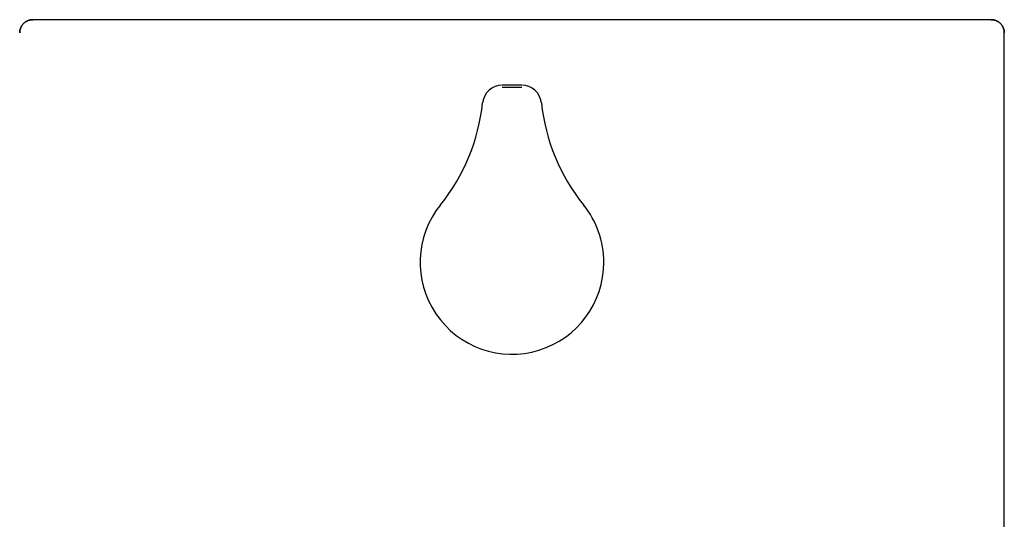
# Model space of a CAD drawing. Header units: millimetres. Extents: x 8 to 549, y 12 to 638.
# Tile 6 of 7: x 223 to 373, y 562 to 638. Entities that reach past the tile are written whole.
import ezdxf

# ---------------------------------------------------------------- set-up
doc = ezdxf.new("R2010")
doc.units = ezdxf.units.MM

msp = doc.modelspace()

# ---------------------------------------------------------------- linework, layer by layer
at = {"color": 7, "linetype": 'Continuous', "lineweight": 30}
for p, q in [((371.1466930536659, 637.9018964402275), (225.1721934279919, 637.9018964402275)), ((373.1461790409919, 489.9279111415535), (373.1461790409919, 635.9024107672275)), ((299.6594433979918, 627.9063571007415), (296.6594433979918, 627.9063571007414))]:
    msp.add_line(p, q, dxfattribs=at)
at = {"color": 7, "linetype": 'Continuous', "lineweight": 30, "flags": 128}
msp.add_lwpolyline([(296.6594433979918, 627.6190562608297), (297.034442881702, 627.6190418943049), (297.4094428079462, 627.6190316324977), (297.7844430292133, 627.6190254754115), (298.1594433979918, 627.6190234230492), (298.5344437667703, 627.6190254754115), (298.9094439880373, 627.6190316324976), (299.2844439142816, 627.6190418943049), (299.6594433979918, 627.6190562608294)], dxfattribs=at)
at = {"color": 7, "linetype": 'Continuous', "lineweight": 30}
for centre, radius, start, end in [((296.6594433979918, 624.9151607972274), 2.99119630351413, 89.99999999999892, 173.827177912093), ((299.6594433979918, 624.9151607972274), 2.991196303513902, 6.172822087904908, 89.99999999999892), ((263.8507747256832, 628.4635773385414), 30.00880369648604, 321.2370022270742, 353.8271779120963), ((332.4681120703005, 628.4635773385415), 30.00880369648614, 186.1728220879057, 218.7629977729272), ((298.1594433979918, 600.9151607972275), 13.99119630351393, 141.2370022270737, 0), ((298.1594433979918, 600.9151607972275), 13.99119630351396, 0, 38.76299777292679)]:
    msp.add_arc(centre, radius, start, end, dxfattribs=at)
for points, knots in [([(225.1721938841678, 637.9018963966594), (225.1198602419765, 637.9007100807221), (225.0151935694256, 637.8983374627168), (224.8591629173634, 637.8791640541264), (224.7050680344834, 637.848668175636), (224.5538607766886, 637.8059148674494), (224.4064718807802, 637.7514722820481), (224.2638057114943, 637.6856031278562), (224.1267359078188, 637.6087438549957), (223.9961013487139, 637.5213709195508), (223.8727020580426, 637.4240312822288), (223.7572952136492, 637.317328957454), (223.6505911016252, 637.2019234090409), (223.5532492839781, 637.0785248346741), (223.4658738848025, 636.9478903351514), (223.3890119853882, 636.8108198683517), (223.3231401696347, 636.6681522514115), (223.2686950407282, 636.5207611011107), (223.2259394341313, 636.3695506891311), (223.1954417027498, 636.2154517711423), (223.1762669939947, 636.0594162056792), (223.1738941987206, 635.9547459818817), (223.1727077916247, 635.9024104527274)], [0, 0, 0, 0, 0.04999376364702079, 0.09998694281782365, 0.1499795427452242, 0.1999725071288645, 0.2499673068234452, 0.2999654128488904, 0.3499676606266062, 0.3999740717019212, 0.4499838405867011, 0.4999955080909, 0.550007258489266, 0.6000172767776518, 0.6500241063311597, 0.7000269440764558, 0.7500258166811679, 0.8000215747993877, 0.8500156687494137, 0.9000096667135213, 0.9500044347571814, 1, 1, 1, 1]), ([(223.1728790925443, 635.9024104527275), (223.1740750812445, 635.95475526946), (223.1764670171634, 636.0594430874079), (223.1956582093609, 636.2155023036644), (223.2261472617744, 636.3696258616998), (223.2688677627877, 636.520864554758), (223.323255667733, 636.668287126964), (223.3890562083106, 636.8109857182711), (223.4658422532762, 636.9480815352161), (223.5531464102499, 637.0787302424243), (223.6504292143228, 637.2021271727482), (223.7570917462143, 637.3175122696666), (223.8724768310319, 637.4241748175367), (223.995873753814, 637.5214576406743), (224.1265224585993, 637.6087618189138), (224.2636182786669, 637.6855478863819), (224.406316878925, 637.751348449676), (224.5537394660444, 637.8057363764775), (224.7049781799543, 637.8484568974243), (224.8591017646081, 637.8789459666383), (225.0151610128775, 637.8981371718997), (225.119848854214, 637.900529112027), (225.1721936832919, 637.9017251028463)], [0, 0, 0, 0, 0.05000548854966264, 0.1000092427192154, 0.1500114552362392, 0.2000123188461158, 0.2500120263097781, 0.3000107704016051, 0.35000874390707, 0.4000061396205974, 0.4500031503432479, 0.4999999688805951, 0.5499967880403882, 0.5999938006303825, 0.6499911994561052, 0.6999891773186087, 0.749987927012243, 0.7999876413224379, 0.8499885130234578, 0.8999907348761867, 0.9499944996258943, 1, 1, 1, 1]), ([(373.1461789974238, 635.9024103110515), (373.1449926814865, 635.9547439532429), (373.1426200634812, 636.0594106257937), (373.1234466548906, 636.215441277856), (373.0929507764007, 636.3695361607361), (373.0501974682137, 636.5207434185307), (372.9957548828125, 636.6681323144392), (372.9298857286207, 636.8107984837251), (372.85302645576, 636.9478682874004), (372.7656535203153, 637.0785028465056), (372.6683138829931, 637.2019021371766), (372.5616115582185, 637.3173089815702), (372.4462060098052, 637.424013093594), (372.3228074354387, 637.5213549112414), (372.1921729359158, 637.6087303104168), (372.0551024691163, 637.6855922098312), (371.9124348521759, 637.7514640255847), (371.7650437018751, 637.8059091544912), (371.6138332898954, 637.8486647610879), (371.4597343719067, 637.8791624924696), (371.3036988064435, 637.8983372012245), (371.1990285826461, 637.9007099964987), (371.1466930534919, 637.9018964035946)], [0, 0, 0, 0, 0.04999376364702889, 0.09998694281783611, 0.1499795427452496, 0.1999725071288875, 0.2499673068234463, 0.2999654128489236, 0.3499676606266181, 0.3999740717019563, 0.4499838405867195, 0.4999955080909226, 0.5500072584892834, 0.6000172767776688, 0.6500241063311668, 0.7000269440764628, 0.7500258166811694, 0.800021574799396, 0.8500156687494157, 0.9000096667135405, 0.9500044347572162, 1, 1, 1, 1]), ([(371.1466930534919, 637.9017251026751), (371.1990378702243, 637.9005291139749), (371.3037256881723, 637.8981371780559), (371.4597849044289, 637.8789459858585), (371.6139084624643, 637.848456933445), (371.7651471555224, 637.8057364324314), (371.9125697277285, 637.7513485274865), (372.0552683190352, 637.6855479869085), (372.1923641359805, 637.608761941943), (372.3230128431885, 637.5214577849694), (372.4464097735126, 637.4241749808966), (372.5617948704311, 637.3175124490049), (372.668457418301, 637.2021273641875), (372.7657402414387, 637.0787304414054), (372.853044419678, 636.94808173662), (372.9298304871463, 636.8109859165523), (372.9956310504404, 636.6682873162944), (373.050018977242, 636.520864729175), (373.0927394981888, 636.3696260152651), (373.1232285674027, 636.2155024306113), (373.1424197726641, 636.0594431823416), (373.1448117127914, 635.9547553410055), (373.1460077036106, 635.9024105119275)], [0, 0, 0, 0, 0.05000548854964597, 0.100009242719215, 0.1500114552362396, 0.2000123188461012, 0.2500120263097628, 0.300010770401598, 0.3500087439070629, 0.4000061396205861, 0.4500031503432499, 0.4999999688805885, 0.5499967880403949, 0.5999938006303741, 0.649991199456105, 0.6999891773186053, 0.7499879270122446, 0.799987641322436, 0.8499885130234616, 0.8999907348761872, 0.9499944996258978, 1, 1, 1, 1])]:
    msp.add_open_spline(points, degree=3, knots=knots, dxfattribs=at)

doc.saveas('drawing.dxf')
